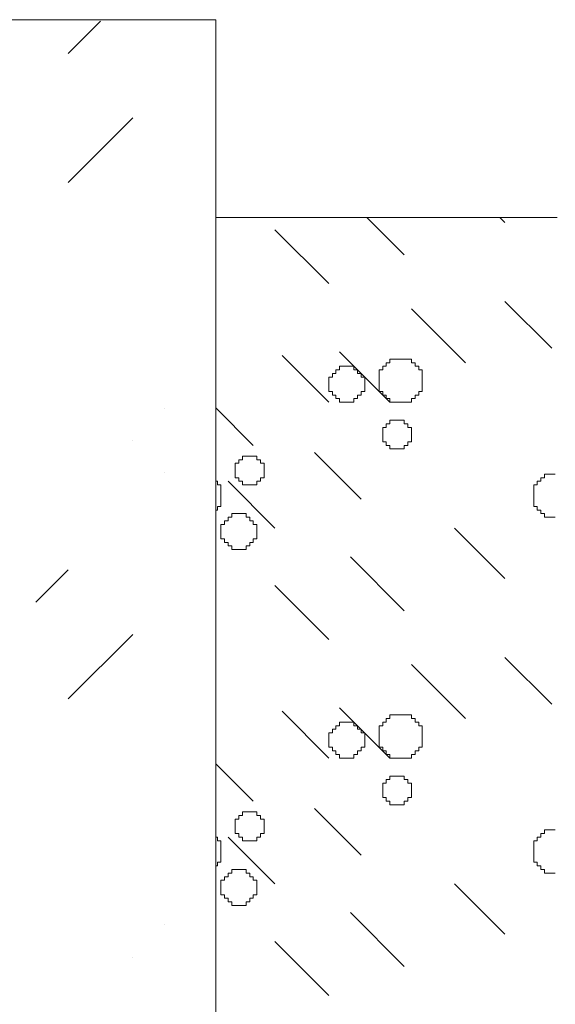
# Model space of a CAD drawing. Header units: millimetres. Extents: x -2274 to 12297, y -16157 to 26321.
# Tile 168 of 256: x -1711 to -1681, y -839 to -784. Entities that reach past the tile are written whole.
import ezdxf

# ---------------------------------------------------------------- set-up
doc = ezdxf.new("R2010")
doc.units = ezdxf.units.MM
doc.linetypes.add('DASHED', pattern=[19.05, 12.7, -6.35])
for name, color, linetype in [('- niebieska cienka - izolacja', 120, 'Continuous'), ('- niebieska gruba', 161, 'Continuous'), ('_PROJEKTOWANE', 5, 'Continuous')]:
    doc.layers.add(name, color=color, linetype=linetype)
doc.layers.add('-ŚCIANY NOŚNE', color=4, linetype='Continuous', lineweight=53)
doc.layers.add('CIENKA - KRESKOWANIA', color=254, linetype='Continuous', lineweight=0)

msp = doc.modelspace()

# ---------------------------------------------------------------- linework, layer by layer
at = {"layer": '- niebieska cienka - izolacja', "color": 253, "linetype": 'Continuous', "lineweight": 13}
for p, q in [((-1691.595, -795), (-1689.511, -797.084)), ((-1691.595, -795), (-1689.511, -797.084)), ((-1684.195, -795), (-1683.911, -795.284)), ((-1684.195, -795), (-1683.911, -795.284)), ((-1696.711, -795.684), (-1693.711, -798.684)), ((-1696.711, -795.684), (-1693.711, -798.684)), ((-1683.913, -799.682), (-1681.313, -802.282)), ((-1683.913, -799.682), (-1681.313, -802.282)), ((-1689.111, -800.084), (-1686.111, -803.084)), ((-1689.111, -800.084), (-1686.111, -803.084)), ((-1693.111, -802.484), (-1690.311, -805.284)), ((-1693.111, -802.484), (-1690.311, -805.284)), ((-1696.313, -802.682), (-1693.713, -805.282)), ((-1696.313, -802.682), (-1693.713, -805.282)), ((-1690.511, -803.283), (-1690.511, -803.083)), ((-1690.511, -803.083), (-1690.311, -803.083)), ((-1690.311, -803.083), (-1690.311, -802.883)), ((-1690.311, -802.883), (-1690.111, -802.883)), ((-1690.111, -802.883), (-1689.911, -802.883)), ((-1689.911, -802.883), (-1689.711, -802.883)), ((-1689.711, -802.883), (-1689.511, -802.883)), ((-1689.511, -802.883), (-1689.311, -802.883)), ((-1689.311, -802.883), (-1689.111, -802.883)), ((-1689.111, -803.083), (-1689.111, -802.883)), ((-1689.111, -803.083), (-1688.911, -803.083)), ((-1688.911, -803.283), (-1688.911, -803.083)), ((-1693.311, -803.483), (-1693.111, -803.483)), ((-1693.311, -803.683), (-1693.311, -803.483)), ((-1693.111, -803.283), (-1692.911, -803.283)), ((-1693.111, -803.483), (-1693.111, -803.283)), ((-1692.911, -803.283), (-1692.711, -803.283)), ((-1692.711, -803.283), (-1692.511, -803.283)), ((-1692.511, -803.283), (-1692.311, -803.283)), ((-1692.311, -803.483), (-1692.311, -803.283)), ((-1692.311, -803.483), (-1692.111, -803.483)), ((-1692.111, -803.683), (-1692.111, -803.483)), ((-1690.911, -803.683), (-1690.911, -803.483)), ((-1690.911, -803.483), (-1690.711, -803.483)), ((-1690.711, -803.483), (-1690.711, -803.283)), ((-1690.711, -803.283), (-1690.511, -803.283)), ((-1688.911, -803.283), (-1688.711, -803.283)), ((-1688.711, -803.483), (-1688.711, -803.283)), ((-1688.711, -803.483), (-1688.511, -803.483)), ((-1688.511, -803.683), (-1688.511, -803.483)), ((-1693.711, -803.883), (-1693.511, -803.883)), ((-1693.711, -804.083), (-1693.711, -803.883)), ((-1693.711, -804.283), (-1693.711, -804.083)), ((-1693.511, -803.883), (-1693.511, -803.683)), ((-1693.511, -803.683), (-1693.311, -803.683)), ((-1692.111, -803.683), (-1691.911, -803.683)), ((-1691.911, -803.883), (-1691.911, -803.683)), ((-1691.911, -803.883), (-1691.711, -803.883)), ((-1691.711, -804.083), (-1691.711, -803.883)), ((-1691.711, -804.283), (-1691.711, -804.083)), ((-1690.911, -803.883), (-1690.911, -803.683)), ((-1690.911, -804.083), (-1690.911, -803.883)), ((-1690.911, -804.283), (-1690.911, -804.083)), ((-1688.511, -803.883), (-1688.511, -803.683)), ((-1688.511, -804.083), (-1688.511, -803.883)), ((-1688.511, -804.283), (-1688.511, -804.083)), ((-1693.711, -804.483), (-1693.711, -804.283)), ((-1693.711, -804.683), (-1693.711, -804.483)), ((-1693.711, -804.683), (-1693.511, -804.683)), ((-1693.511, -804.883), (-1693.511, -804.683)), ((-1691.911, -804.883), (-1691.911, -804.683)), ((-1691.911, -804.683), (-1691.711, -804.683)), ((-1691.711, -804.483), (-1691.711, -804.283)), ((-1691.711, -804.683), (-1691.711, -804.483)), ((-1690.911, -804.483), (-1690.911, -804.283)), ((-1690.911, -804.683), (-1690.911, -804.483)), ((-1690.911, -804.683), (-1690.711, -804.683)), ((-1690.711, -804.883), (-1690.711, -804.683)), ((-1688.711, -804.683), (-1688.511, -804.683)), ((-1688.711, -804.883), (-1688.711, -804.683)), ((-1688.511, -804.483), (-1688.511, -804.283)), ((-1688.511, -804.683), (-1688.511, -804.483)), ((-1693.511, -804.883), (-1693.311, -804.883)), ((-1693.311, -805.083), (-1693.311, -804.883)), ((-1693.311, -805.083), (-1693.111, -805.083)), ((-1693.111, -805.283), (-1693.111, -805.083)), ((-1693.111, -805.283), (-1692.911, -805.283)), ((-1692.911, -805.283), (-1692.711, -805.283)), ((-1692.711, -805.283), (-1692.511, -805.283)), ((-1692.511, -805.283), (-1692.311, -805.283)), ((-1692.311, -805.283), (-1692.311, -805.083)), ((-1692.311, -805.083), (-1692.111, -805.083)), ((-1692.111, -805.083), (-1692.111, -804.883)), ((-1692.111, -804.883), (-1691.911, -804.883)), ((-1690.711, -804.883), (-1690.511, -804.883)), ((-1690.511, -805.083), (-1690.511, -804.883)), ((-1690.511, -805.083), (-1690.311, -805.083)), ((-1690.311, -805.283), (-1690.311, -805.083)), ((-1690.311, -805.283), (-1690.111, -805.283)), ((-1690.111, -805.283), (-1689.911, -805.283)), ((-1689.911, -805.283), (-1689.711, -805.283)), ((-1689.711, -805.283), (-1689.511, -805.283)), ((-1689.511, -805.283), (-1689.311, -805.283)), ((-1689.311, -805.283), (-1689.111, -805.283)), ((-1689.111, -805.083), (-1688.911, -805.083)), ((-1689.111, -805.283), (-1689.111, -805.083)), ((-1688.911, -804.883), (-1688.711, -804.883)), ((-1688.911, -805.083), (-1688.911, -804.883)), ((-1700, -805.595), (-1697.911, -807.684)), ((-1700, -805.595), (-1697.911, -807.684)), ((-1690.311, -806.483), (-1690.311, -806.283)), ((-1690.311, -806.283), (-1690.111, -806.283)), ((-1690.111, -806.283), (-1689.911, -806.283)), ((-1689.911, -806.283), (-1689.711, -806.283)), ((-1689.711, -806.283), (-1689.511, -806.283)), ((-1689.511, -806.483), (-1689.511, -806.283)), ((-1690.711, -806.883), (-1690.711, -806.683)), ((-1690.711, -806.683), (-1690.511, -806.683)), ((-1690.711, -807.083), (-1690.711, -806.883)), ((-1690.511, -806.483), (-1690.311, -806.483)), ((-1690.511, -806.683), (-1690.511, -806.483)), ((-1689.511, -806.483), (-1689.311, -806.483)), ((-1689.311, -806.683), (-1689.311, -806.483)), ((-1689.311, -806.683), (-1689.111, -806.683)), ((-1689.111, -806.883), (-1689.111, -806.683)), ((-1689.111, -807.083), (-1689.111, -806.883)), ((-1690.711, -807.283), (-1690.711, -807.083)), ((-1690.711, -807.483), (-1690.711, -807.283)), ((-1690.711, -807.483), (-1690.511, -807.483)), ((-1690.511, -807.683), (-1690.511, -807.483)), ((-1689.311, -807.483), (-1689.111, -807.483)), ((-1689.311, -807.683), (-1689.311, -807.483)), ((-1689.111, -807.283), (-1689.111, -807.083)), ((-1689.111, -807.483), (-1689.111, -807.283)), ((-1690.511, -807.683), (-1690.311, -807.683)), ((-1690.311, -807.883), (-1690.311, -807.683)), ((-1690.311, -807.883), (-1690.111, -807.883)), ((-1690.111, -807.883), (-1689.911, -807.883)), ((-1689.911, -807.883), (-1689.711, -807.883)), ((-1689.711, -807.883), (-1689.511, -807.883)), ((-1689.511, -807.683), (-1689.311, -807.683)), ((-1689.511, -807.883), (-1689.511, -807.683)), ((-1698.711, -808.483), (-1698.511, -808.483)), ((-1698.711, -808.683), (-1698.711, -808.483)), ((-1698.511, -808.483), (-1698.511, -808.283)), ((-1698.511, -808.283), (-1698.311, -808.283)), ((-1698.311, -808.283), (-1698.111, -808.283)), ((-1698.111, -808.283), (-1697.911, -808.283)), ((-1697.911, -808.283), (-1697.711, -808.283)), ((-1697.711, -808.483), (-1697.711, -808.283)), ((-1697.711, -808.483), (-1697.511, -808.483)), ((-1697.511, -808.683), (-1697.511, -808.483)), ((-1694.513, -808.082), (-1691.913, -810.682)), ((-1694.513, -808.082), (-1691.913, -810.682)), ((-1698.911, -808.883), (-1698.911, -808.683)), ((-1698.911, -808.683), (-1698.711, -808.683)), ((-1698.911, -809.083), (-1698.911, -808.883)), ((-1698.911, -809.283), (-1698.911, -809.083)), ((-1697.511, -808.683), (-1697.311, -808.683)), ((-1697.311, -808.883), (-1697.311, -808.683)), ((-1697.311, -809.083), (-1697.311, -808.883)), ((-1697.311, -809.283), (-1697.311, -809.083)), ((-1700, -809.683), (-1699.911, -809.683)), ((-1699.911, -809.883), (-1699.911, -809.683)), ((-1699.313, -809.682), (-1696.713, -812.282)), ((-1699.313, -809.682), (-1696.713, -812.282)), ((-1698.911, -809.483), (-1698.911, -809.283)), ((-1698.911, -809.483), (-1698.711, -809.483)), ((-1698.711, -809.683), (-1698.711, -809.483)), ((-1698.711, -809.683), (-1698.511, -809.683)), ((-1698.511, -809.883), (-1698.511, -809.683)), ((-1697.711, -809.683), (-1697.511, -809.683)), ((-1697.711, -809.883), (-1697.711, -809.683)), ((-1697.511, -809.483), (-1697.311, -809.483)), ((-1697.511, -809.683), (-1697.511, -809.483)), ((-1697.311, -809.483), (-1697.311, -809.283)), ((-1682.111, -809.883), (-1682.111, -809.683)), ((-1682.111, -809.683), (-1681.911, -809.683)), ((-1681.911, -809.683), (-1681.911, -809.483)), ((-1681.911, -809.483), (-1681.711, -809.483)), ((-1681.711, -809.483), (-1681.711, -809.283)), ((-1681.711, -809.283), (-1681.511, -809.283)), ((-1681.511, -809.283), (-1681.311, -809.283)), ((-1681.311, -809.283), (-1681.111, -809.283)), ((-1699.911, -809.883), (-1699.711, -809.883)), ((-1699.711, -810.083), (-1699.711, -809.883)), ((-1699.711, -810.283), (-1699.711, -810.083)), ((-1698.511, -809.883), (-1698.311, -809.883)), ((-1698.311, -809.883), (-1698.111, -809.883)), ((-1698.111, -809.883), (-1697.911, -809.883)), ((-1697.911, -809.883), (-1697.711, -809.883)), ((-1682.311, -810.083), (-1682.311, -809.883)), ((-1682.311, -809.883), (-1682.111, -809.883)), ((-1682.311, -810.283), (-1682.311, -810.083)), ((-1699.711, -810.483), (-1699.711, -810.283)), ((-1699.711, -810.683), (-1699.711, -810.483)), ((-1699.711, -810.883), (-1699.711, -810.683)), ((-1682.311, -810.483), (-1682.311, -810.283)), ((-1682.311, -810.683), (-1682.311, -810.483)), ((-1682.311, -810.883), (-1682.311, -810.683)), ((-1700, -811.283), (-1699.911, -811.283)), ((-1699.911, -811.083), (-1699.711, -811.083)), ((-1699.911, -811.283), (-1699.911, -811.083)), ((-1699.711, -811.083), (-1699.711, -810.883)), ((-1682.311, -811.083), (-1682.311, -810.883)), ((-1682.311, -811.083), (-1682.111, -811.083)), ((-1682.111, -811.283), (-1682.111, -811.083)), ((-1682.111, -811.283), (-1681.911, -811.283)), ((-1681.911, -811.483), (-1681.911, -811.283)), ((-1699.511, -812.083), (-1699.511, -811.883)), ((-1699.511, -811.883), (-1699.311, -811.883)), ((-1699.311, -811.683), (-1699.111, -811.683)), ((-1699.311, -811.883), (-1699.311, -811.683)), ((-1699.111, -811.483), (-1698.911, -811.483)), ((-1699.111, -811.683), (-1699.111, -811.483)), ((-1698.911, -811.483), (-1698.711, -811.483)), ((-1698.711, -811.483), (-1698.511, -811.483)), ((-1698.511, -811.483), (-1698.311, -811.483)), ((-1698.311, -811.683), (-1698.311, -811.483)), ((-1698.311, -811.683), (-1698.111, -811.683)), ((-1698.111, -811.883), (-1698.111, -811.683)), ((-1698.111, -811.883), (-1697.911, -811.883)), ((-1697.911, -812.083), (-1697.911, -811.883)), ((-1681.911, -811.483), (-1681.711, -811.483)), ((-1681.711, -811.683), (-1681.711, -811.483)), ((-1681.711, -811.683), (-1681.511, -811.683)), ((-1681.511, -811.683), (-1681.311, -811.683)), ((-1681.311, -811.683), (-1681.111, -811.683)), ((-1699.711, -812.083), (-1699.511, -812.083)), ((-1699.711, -812.283), (-1699.711, -812.083)), ((-1699.711, -812.483), (-1699.711, -812.283)), ((-1697.911, -812.083), (-1697.711, -812.083)), ((-1697.711, -812.283), (-1697.711, -812.083)), ((-1697.711, -812.483), (-1697.711, -812.283)), ((-1686.711, -812.284), (-1683.911, -815.084)), ((-1686.711, -812.284), (-1683.911, -815.084)), ((-1699.711, -812.683), (-1699.711, -812.483)), ((-1699.711, -812.883), (-1699.711, -812.683)), ((-1699.711, -812.883), (-1699.511, -812.883)), ((-1699.511, -813.083), (-1699.511, -812.883)), ((-1697.911, -813.083), (-1697.911, -812.883)), ((-1697.911, -812.883), (-1697.711, -812.883)), ((-1697.711, -812.683), (-1697.711, -812.483)), ((-1697.711, -812.883), (-1697.711, -812.683)), ((-1699.511, -813.083), (-1699.311, -813.083)), ((-1699.311, -813.283), (-1699.311, -813.083)), ((-1699.311, -813.283), (-1699.111, -813.283)), ((-1699.111, -813.483), (-1699.111, -813.283)), ((-1699.111, -813.483), (-1698.911, -813.483)), ((-1698.911, -813.483), (-1698.711, -813.483)), ((-1698.711, -813.483), (-1698.511, -813.483)), ((-1698.511, -813.483), (-1698.311, -813.483)), ((-1698.311, -813.483), (-1698.311, -813.283)), ((-1698.311, -813.283), (-1698.111, -813.283)), ((-1698.111, -813.283), (-1698.111, -813.083)), ((-1698.111, -813.083), (-1697.911, -813.083)), ((-1692.511, -813.884), (-1689.511, -816.884)), ((-1692.511, -813.884), (-1689.511, -816.884)), ((-1696.711, -815.484), (-1693.711, -818.484)), ((-1696.711, -815.484), (-1693.711, -818.484)), ((-1683.913, -819.482), (-1681.313, -822.082)), ((-1683.913, -819.482), (-1681.313, -822.082)), ((-1689.111, -819.884), (-1686.111, -822.884)), ((-1689.111, -819.884), (-1686.111, -822.884)), ((-1693.111, -822.284), (-1690.311, -825.084)), ((-1693.111, -822.284), (-1690.311, -825.084)), ((-1696.313, -822.482), (-1693.713, -825.082)), ((-1696.313, -822.482), (-1693.713, -825.082)), ((-1690.311, -822.883), (-1690.311, -822.683)), ((-1690.311, -822.683), (-1690.111, -822.683)), ((-1690.111, -822.683), (-1689.911, -822.683)), ((-1689.911, -822.683), (-1689.711, -822.683)), ((-1689.711, -822.683), (-1689.511, -822.683)), ((-1689.511, -822.683), (-1689.311, -822.683)), ((-1689.311, -822.683), (-1689.111, -822.683)), ((-1689.111, -822.883), (-1689.111, -822.683)), ((-1693.311, -823.283), (-1693.111, -823.283)), ((-1693.311, -823.483), (-1693.311, -823.283)), ((-1693.111, -823.083), (-1692.911, -823.083)), ((-1693.111, -823.283), (-1693.111, -823.083)), ((-1692.911, -823.083), (-1692.711, -823.083)), ((-1692.711, -823.083), (-1692.511, -823.083)), ((-1692.511, -823.083), (-1692.311, -823.083)), ((-1692.311, -823.283), (-1692.311, -823.083)), ((-1692.311, -823.283), (-1692.111, -823.283)), ((-1692.111, -823.483), (-1692.111, -823.283)), ((-1690.911, -823.483), (-1690.911, -823.283)), ((-1690.911, -823.283), (-1690.711, -823.283)), ((-1690.711, -823.283), (-1690.711, -823.083)), ((-1690.711, -823.083), (-1690.511, -823.083)), ((-1690.511, -823.083), (-1690.511, -822.883)), ((-1690.511, -822.883), (-1690.311, -822.883)), ((-1689.111, -822.883), (-1688.911, -822.883)), ((-1688.911, -823.083), (-1688.911, -822.883)), ((-1688.911, -823.083), (-1688.711, -823.083)), ((-1688.711, -823.283), (-1688.711, -823.083)), ((-1688.711, -823.283), (-1688.511, -823.283)), ((-1688.511, -823.483), (-1688.511, -823.283)), ((-1693.711, -823.683), (-1693.511, -823.683)), ((-1693.711, -823.883), (-1693.711, -823.683)), ((-1693.711, -824.083), (-1693.711, -823.883)), ((-1693.511, -823.683), (-1693.511, -823.483)), ((-1693.511, -823.483), (-1693.311, -823.483)), ((-1692.111, -823.483), (-1691.911, -823.483)), ((-1691.911, -823.683), (-1691.911, -823.483)), ((-1691.911, -823.683), (-1691.711, -823.683)), ((-1691.711, -823.883), (-1691.711, -823.683)), ((-1691.711, -824.083), (-1691.711, -823.883)), ((-1690.911, -823.683), (-1690.911, -823.483)), ((-1690.911, -823.883), (-1690.911, -823.683)), ((-1690.911, -824.083), (-1690.911, -823.883)), ((-1688.511, -823.683), (-1688.511, -823.483)), ((-1688.511, -823.883), (-1688.511, -823.683)), ((-1688.511, -824.083), (-1688.511, -823.883)), ((-1693.711, -824.283), (-1693.711, -824.083)), ((-1693.711, -824.483), (-1693.711, -824.283)), ((-1693.711, -824.483), (-1693.511, -824.483)), ((-1693.511, -824.683), (-1693.511, -824.483)), ((-1691.911, -824.683), (-1691.911, -824.483)), ((-1691.911, -824.483), (-1691.711, -824.483)), ((-1691.711, -824.283), (-1691.711, -824.083)), ((-1691.711, -824.483), (-1691.711, -824.283)), ((-1690.911, -824.283), (-1690.911, -824.083)), ((-1690.911, -824.483), (-1690.911, -824.283)), ((-1690.911, -824.483), (-1690.711, -824.483)), ((-1690.711, -824.683), (-1690.711, -824.483)), ((-1688.711, -824.483), (-1688.511, -824.483)), ((-1688.711, -824.683), (-1688.711, -824.483)), ((-1688.511, -824.283), (-1688.511, -824.083)), ((-1688.511, -824.483), (-1688.511, -824.283)), ((-1693.511, -824.683), (-1693.311, -824.683)), ((-1693.311, -824.883), (-1693.311, -824.683)), ((-1693.311, -824.883), (-1693.111, -824.883)), ((-1693.111, -825.083), (-1693.111, -824.883)), ((-1692.311, -825.083), (-1692.311, -824.883)), ((-1692.311, -824.883), (-1692.111, -824.883)), ((-1692.111, -824.883), (-1692.111, -824.683)), ((-1692.111, -824.683), (-1691.911, -824.683)), ((-1690.711, -824.683), (-1690.511, -824.683)), ((-1690.511, -824.883), (-1690.511, -824.683)), ((-1690.511, -824.883), (-1690.311, -824.883)), ((-1690.311, -825.083), (-1690.311, -824.883)), ((-1689.111, -824.883), (-1688.911, -824.883)), ((-1689.111, -825.083), (-1689.111, -824.883)), ((-1688.911, -824.683), (-1688.711, -824.683)), ((-1688.911, -824.883), (-1688.911, -824.683)), ((-1700, -825.395), (-1697.911, -827.484)), ((-1700, -825.395), (-1697.911, -827.484)), ((-1693.111, -825.083), (-1692.911, -825.083)), ((-1692.911, -825.083), (-1692.711, -825.083)), ((-1692.711, -825.083), (-1692.511, -825.083)), ((-1692.511, -825.083), (-1692.311, -825.083)), ((-1690.311, -825.083), (-1690.111, -825.083)), ((-1690.111, -825.083), (-1689.911, -825.083)), ((-1689.911, -825.083), (-1689.711, -825.083)), ((-1689.711, -825.083), (-1689.511, -825.083)), ((-1689.511, -825.083), (-1689.311, -825.083)), ((-1689.311, -825.083), (-1689.111, -825.083)), ((-1690.311, -826.283), (-1690.311, -826.083)), ((-1690.311, -826.083), (-1690.111, -826.083)), ((-1690.111, -826.083), (-1689.911, -826.083)), ((-1689.911, -826.083), (-1689.711, -826.083)), ((-1689.711, -826.083), (-1689.511, -826.083)), ((-1689.511, -826.283), (-1689.511, -826.083)), ((-1690.711, -826.683), (-1690.711, -826.483)), ((-1690.711, -826.483), (-1690.511, -826.483)), ((-1690.511, -826.283), (-1690.311, -826.283)), ((-1690.511, -826.483), (-1690.511, -826.283)), ((-1689.511, -826.283), (-1689.311, -826.283)), ((-1689.311, -826.483), (-1689.311, -826.283)), ((-1689.311, -826.483), (-1689.111, -826.483)), ((-1689.111, -826.683), (-1689.111, -826.483)), ((-1690.711, -826.883), (-1690.711, -826.683)), ((-1690.711, -827.083), (-1690.711, -826.883)), ((-1690.711, -827.283), (-1690.711, -827.083)), ((-1689.111, -826.883), (-1689.111, -826.683)), ((-1689.111, -827.083), (-1689.111, -826.883)), ((-1689.111, -827.283), (-1689.111, -827.083)), ((-1690.711, -827.283), (-1690.511, -827.283)), ((-1690.511, -827.483), (-1690.511, -827.283)), ((-1690.511, -827.483), (-1690.311, -827.483)), ((-1690.311, -827.683), (-1690.311, -827.483)), ((-1690.311, -827.683), (-1690.111, -827.683)), ((-1690.111, -827.683), (-1689.911, -827.683)), ((-1689.911, -827.683), (-1689.711, -827.683)), ((-1689.711, -827.683), (-1689.511, -827.683)), ((-1689.511, -827.483), (-1689.311, -827.483)), ((-1689.511, -827.683), (-1689.511, -827.483)), ((-1689.311, -827.283), (-1689.111, -827.283)), ((-1689.311, -827.483), (-1689.311, -827.283)), ((-1698.711, -828.283), (-1698.511, -828.283)), ((-1698.711, -828.483), (-1698.711, -828.283)), ((-1698.511, -828.283), (-1698.511, -828.083)), ((-1698.511, -828.083), (-1698.311, -828.083)), ((-1698.311, -828.083), (-1698.111, -828.083)), ((-1698.111, -828.083), (-1697.911, -828.083)), ((-1697.911, -828.083), (-1697.711, -828.083)), ((-1697.711, -828.283), (-1697.711, -828.083)), ((-1697.711, -828.283), (-1697.511, -828.283)), ((-1697.511, -828.483), (-1697.511, -828.283)), ((-1694.513, -827.882), (-1691.913, -830.482)), ((-1694.513, -827.882), (-1691.913, -830.482)), ((-1698.911, -828.683), (-1698.911, -828.483)), ((-1698.911, -828.483), (-1698.711, -828.483)), ((-1698.911, -828.883), (-1698.911, -828.683)), ((-1697.511, -828.483), (-1697.311, -828.483)), ((-1697.311, -828.683), (-1697.311, -828.483)), ((-1697.311, -828.883), (-1697.311, -828.683)), ((-1698.911, -829.083), (-1698.911, -828.883)), ((-1698.911, -829.283), (-1698.911, -829.083)), ((-1698.911, -829.283), (-1698.711, -829.283)), ((-1698.711, -829.483), (-1698.711, -829.283)), ((-1697.511, -829.283), (-1697.311, -829.283)), ((-1697.511, -829.483), (-1697.511, -829.283)), ((-1697.311, -829.083), (-1697.311, -828.883)), ((-1697.311, -829.283), (-1697.311, -829.083)), ((-1681.911, -829.483), (-1681.911, -829.283)), ((-1681.911, -829.283), (-1681.711, -829.283)), ((-1681.711, -829.283), (-1681.711, -829.083)), ((-1681.711, -829.083), (-1681.511, -829.083)), ((-1681.511, -829.083), (-1681.311, -829.083)), ((-1681.311, -829.083), (-1681.111, -829.083)), ((-1700, -829.483), (-1699.911, -829.483)), ((-1699.911, -829.683), (-1699.911, -829.483)), ((-1699.911, -829.683), (-1699.711, -829.683)), ((-1699.711, -829.883), (-1699.711, -829.683)), ((-1699.711, -830.083), (-1699.711, -829.883)), ((-1699.313, -829.482), (-1696.713, -832.082)), ((-1699.313, -829.482), (-1696.713, -832.082)), ((-1698.711, -829.483), (-1698.511, -829.483)), ((-1698.511, -829.683), (-1698.511, -829.483)), ((-1698.511, -829.683), (-1698.311, -829.683)), ((-1698.311, -829.683), (-1698.111, -829.683)), ((-1698.111, -829.683), (-1697.911, -829.683)), ((-1697.911, -829.683), (-1697.711, -829.683)), ((-1697.711, -829.483), (-1697.511, -829.483)), ((-1697.711, -829.683), (-1697.711, -829.483)), ((-1682.311, -829.883), (-1682.311, -829.683)), ((-1682.311, -829.683), (-1682.111, -829.683)), ((-1682.311, -830.083), (-1682.311, -829.883)), ((-1682.111, -829.683), (-1682.111, -829.483)), ((-1682.111, -829.483), (-1681.911, -829.483)), ((-1699.711, -830.283), (-1699.711, -830.083)), ((-1699.711, -830.483), (-1699.711, -830.283)), ((-1699.711, -830.683), (-1699.711, -830.483)), ((-1682.311, -830.283), (-1682.311, -830.083)), ((-1682.311, -830.483), (-1682.311, -830.283)), ((-1682.311, -830.683), (-1682.311, -830.483)), ((-1699.911, -830.883), (-1699.711, -830.883)), ((-1699.911, -831.083), (-1699.911, -830.883)), ((-1699.711, -830.883), (-1699.711, -830.683)), ((-1682.311, -830.883), (-1682.311, -830.683)), ((-1682.311, -830.883), (-1682.111, -830.883)), ((-1682.111, -831.083), (-1682.111, -830.883)), ((-1700, -831.083), (-1699.911, -831.083)), ((-1699.311, -831.483), (-1699.111, -831.483)), ((-1699.311, -831.683), (-1699.311, -831.483)), ((-1699.111, -831.283), (-1698.911, -831.283)), ((-1699.111, -831.483), (-1699.111, -831.283)), ((-1698.911, -831.283), (-1698.711, -831.283)), ((-1698.711, -831.283), (-1698.511, -831.283)), ((-1698.511, -831.283), (-1698.311, -831.283)), ((-1698.311, -831.483), (-1698.311, -831.283)), ((-1698.311, -831.483), (-1698.111, -831.483)), ((-1698.111, -831.683), (-1698.111, -831.483)), ((-1682.111, -831.083), (-1681.911, -831.083)), ((-1681.911, -831.283), (-1681.911, -831.083)), ((-1681.911, -831.283), (-1681.711, -831.283)), ((-1681.711, -831.483), (-1681.711, -831.283)), ((-1681.711, -831.483), (-1681.511, -831.483)), ((-1681.511, -831.483), (-1681.311, -831.483)), ((-1681.311, -831.483), (-1681.111, -831.483)), ((-1699.711, -831.883), (-1699.511, -831.883)), ((-1699.711, -832.083), (-1699.711, -831.883)), ((-1699.711, -832.283), (-1699.711, -832.083)), ((-1699.511, -831.883), (-1699.511, -831.683)), ((-1699.511, -831.683), (-1699.311, -831.683)), ((-1698.111, -831.683), (-1697.911, -831.683)), ((-1697.911, -831.883), (-1697.911, -831.683)), ((-1697.911, -831.883), (-1697.711, -831.883)), ((-1697.711, -832.083), (-1697.711, -831.883)), ((-1697.711, -832.283), (-1697.711, -832.083)), ((-1686.711, -832.084), (-1683.911, -834.884)), ((-1686.711, -832.084), (-1683.911, -834.884)), ((-1699.711, -832.483), (-1699.711, -832.283)), ((-1699.711, -832.683), (-1699.711, -832.483)), ((-1699.711, -832.683), (-1699.511, -832.683)), ((-1699.511, -832.883), (-1699.511, -832.683)), ((-1697.911, -832.883), (-1697.911, -832.683)), ((-1697.911, -832.683), (-1697.711, -832.683)), ((-1697.711, -832.483), (-1697.711, -832.283)), ((-1697.711, -832.683), (-1697.711, -832.483)), ((-1699.511, -832.883), (-1699.311, -832.883)), ((-1699.311, -833.083), (-1699.311, -832.883)), ((-1699.311, -833.083), (-1699.111, -833.083)), ((-1699.111, -833.283), (-1699.111, -833.083)), ((-1698.311, -833.283), (-1698.311, -833.083)), ((-1698.311, -833.083), (-1698.111, -833.083)), ((-1698.111, -833.083), (-1698.111, -832.883)), ((-1698.111, -832.883), (-1697.911, -832.883)), ((-1699.111, -833.283), (-1698.911, -833.283)), ((-1698.911, -833.283), (-1698.711, -833.283)), ((-1698.711, -833.283), (-1698.511, -833.283)), ((-1698.511, -833.283), (-1698.311, -833.283)), ((-1692.511, -833.684), (-1689.511, -836.684)), ((-1692.511, -833.684), (-1689.511, -836.684)), ((-1696.711, -835.284), (-1693.711, -838.284)), ((-1696.711, -835.284), (-1693.711, -838.284))]:
    msp.add_line(p, q, dxfattribs=at)
at = {"layer": '- niebieska gruba', "color": 253, "lineweight": 13}
msp.add_line((-1700, -873), (-1700, -795), dxfattribs=at)
at = {"layer": '-ŚCIANY NOŚNE', "color": 253, "lineweight": 13}
for p, q in [((-1700, -784), (-1770, -784)), ((-1700, -784), (-1700, -795)), ((-1700, -795), (-1681, -795))]:
    msp.add_line(p, q, dxfattribs=at)
at = {"layer": '_PROJEKTOWANE', "color": 253, "linetype": 'Continuous', "lineweight": 13}
for p, q in [((-1708.212, -785.872), (-1706.416, -784.076)), ((-1708.212, -793.056), (-1704.62, -789.464)), ((-1706.416, -791.26), (-1706.416, -791.26)), ((-1702.824, -805.628), (-1702.824, -805.628)), ((-1704.62, -807.424), (-1704.62, -807.424)), ((-1702.824, -809.221), (-1702.824, -809.221)), ((-1710.008, -816.405), (-1708.212, -814.609)), ((-1708.212, -814.609), (-1708.212, -814.609)), ((-1708.212, -821.793), (-1704.62, -818.201)), ((-1706.416, -819.997), (-1706.416, -819.997)), ((-1702.824, -834.365), (-1702.824, -834.365)), ((-1704.62, -836.161), (-1704.62, -836.161))]:
    msp.add_line(p, q, dxfattribs=at)
at = {"layer": 'CIENKA - KRESKOWANIA', "color": 253, "linetype": 'DASHED', "lineweight": 13, "ltscale": 0.5}
for p, q in [((-1700, -784), (-1700, -795)), ((-1700, -795), (-1681, -795))]:
    msp.add_line(p, q, dxfattribs=at)

doc.saveas('drawing.dxf')
